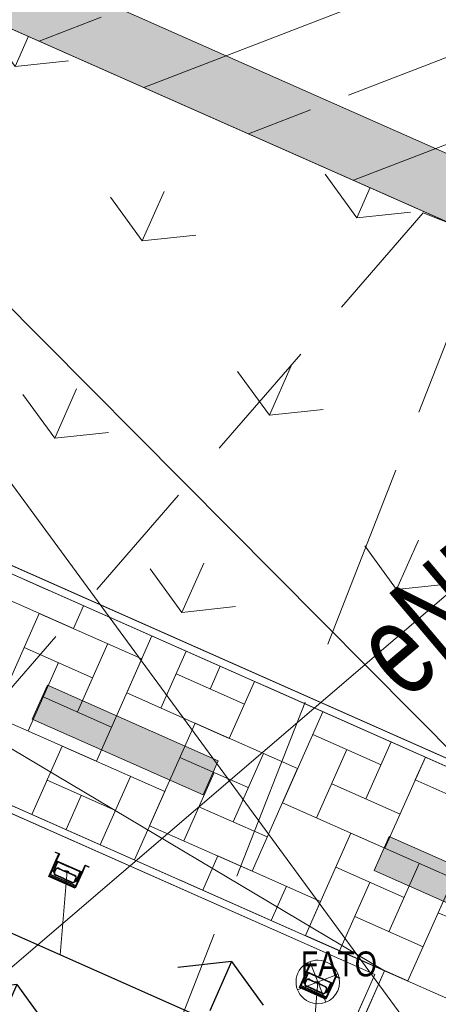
# Model space of a CAD drawing. Header units: metres. Extents: x 7446797 to 7447602, y 5789497 to 5790002.
# Tile 27 of 66: x 7447249.74 to 7447253.1, y 5789824.31 to 5789832.21. Entities that reach past the tile are written whole.
import ezdxf
from ezdxf.xclip import XClip

# ---------------------------------------------------------------- set-up
doc = ezdxf.new("R2010")
doc.units = ezdxf.units.M
doc.header["$MEASUREMENT"] = 0
doc.header["$XCLIPFRAME"] = 0
for name, pattern in [('2_KTCR02', [1.5, 1, -0.5]), ('2_KTJZ01', [2, 1.5, -0.5]), ('Kropki i Kreski', [3.6, 1.8, -0.9, 0, -0.9])]:
    doc.linetypes.add(name, pattern=pattern)
doc.layers.add('130-Z Teren', color=7, linetype='Continuous')
doc.layers.add('700-L Mapa 1_500 dwg', color=7, linetype='Continuous')
for name, color, linetype, lineweight in [('130-Z Teren1', 7, 'Continuous', 13), ('130-Z Teren114', 113, 'Continuous', 25), ('130-Z Teren21', 37, 'Continuous', 5), ('130-Z Teren252', 70, 'Continuous', 13), ('130-Z Teren69', 41, 'Continuous', 13), ('130-Z Teren93', 254, 'Continuous', 13), ('130-Z Teren94', 9, 'Continuous', 13), ('310-W Oświetlenie1', 7, 'Continuous', 13), ('310-W Oświetlenie85', 1, 'Continuous', 25), ('708-L Opisy sytuacji 1_500 do legendy11', 7, 'Continuous', 13), ('720-L Oznakowanie lądowiska1', 7, 'Continuous', 13), ('720-L Oznakowanie lądowiska253', 2, 'Continuous', 13), ('720-L Oznakowanie lądowiska91', 255, 'Continuous', 13), ('ex_02_DXF_MZ_9_Dzialki7', 9, 'Continuous', 18), ('ex_02_DXF_MZ_9_KTCR_D_L_17', 9, 'Continuous', 18), ('ex_02_DXF_MZ_9_KTJZ_L_07', 9, 'Continuous', 18), ('ex_02_DXF_MZ_9_SUPE_D_L_31', 9, 'Continuous', 18), ('ex_02_DXF_MZ_9_SUPE_E_T_31', 9, 'Continuous', 18)]:
    doc.layers.add(name, color=color, linetype=linetype, lineweight=lineweight)
doc.styles.add('STYL_AUTOMATYCZNY_1', font='Arial.ttf', dxfattribs={"width": 0.7})
doc.styles.add('STYL_AUTOMATYCZNY_3', font='Arial Narrow.ttf')
doc.dimstyles.new('STYL_AUTOMATYCZNY__3', dxfattribs={"dimtxt": 0.18, "dimasz": 0.456, "dimexe": 0.18, "dimexo": 0.0625, "dimgap": 0, "dimtad": 0, "dimtih": 1, "dimtoh": 1, "dimdec": 4, "dimzin": 0, "dimdsep": 46, "dimcen": 0.09, "dimadec": 0, "dimazin": 0, "dimtfac": 1, "dimtdec": 4, "dimtmove": 0, "dimatfit": 3, "dimldrblk": 'ARROWHEAD_1', "dimfxl": 1, "dimtolj": 1, "dimtzin": 0, "dimarcsym": 0})

# ---------------------------------------------------------------- blocks, each defined once
blk = doc.blocks.new('Rysunek_1_9', base_point=(7447200, 5789750, -0.8674))
at = {"layer": 'ex_02_DXF_MZ_9_Dzialki7', "color": 9, "linetype": 'Continuous', "lineweight": 18}
blk.add_line((7447247.37, 5789831.63, -0.8674), (7447287.42, 5789777.03, -0.8674), dxfattribs=at)
at = {"layer": 'ex_02_DXF_MZ_9_KTCR_D_L_17', "color": 9, "linetype": '2_KTCR02', "lineweight": 18}
for p, q in [((7447252.9793, 5789830.6621, -0.8674), (7447247.9199, 5789824.826, -0.8674)), ((7447253.49, 5789830.46, -0.8674), (7447252.9793, 5789830.6621, -0.8674))]:
    blk.add_line(p, q, dxfattribs=at)
at = {"layer": 'ex_02_DXF_MZ_9_KTJZ_L_07', "color": 9, "linetype": '2_KTJZ01', "lineweight": 18}
blk.add_line((7447253.49, 5789830.46, -0.8674), (7447250.76, 5789823.49, -0.8674), dxfattribs=at)
at = {"layer": 'ex_02_DXF_MZ_9_SUPE_D_L_31', "color": 9, "linetype": 'Continuous', "lineweight": 18}
blk.add_line((7447258.0319, 5789831.7678, -0.8674), (7447247.6536, 5789822.874, -0.8674), dxfattribs=at)
at = {"layer": 'ex_02_DXF_MZ_9_SUPE_E_T_31', "color": 9, "linetype": 'Continuous', "lineweight": 18, "insert": (7447252.5955, 5789827.0181, -0.8674), "char_height": 0.75, "attachment_point": 4, "rotation": 40.2133, "style": 'STYL_AUTOMATYCZNY_1'}
blk.add_mtext('\\A1;{\\pql;\\fArial|b0|i0|c238|p0;\\W0.700000;eND}', dxfattribs=at)
blk = doc.blocks.new('*X3', base_point=(7447251.9097, 5789835.3271, -0.8674))
at = {"layer": '130-Z Teren93', "color": 254, "linetype": 'Continuous', "lineweight": 13}
for p, q in [((7447250.1727, 5789827.3263, -0.8674), (7447249.3499, 5789827.6909, -0.8674)), ((7447250.2537, 5789827.5092, -0.8674), (7447250.1727, 5789827.3263, -0.8674)), ((7447249.8984, 5789827.4479, -0.8674), (7447249.5338, 5789826.625, -0.8674)), ((7447249.8984, 5789827.4479, -0.8674), (7447250.7213, 5789827.0833, -0.8674)), ((7447250.8023, 5789827.2661, -0.8674), (7447250.5997, 5789826.809, -0.8674)), ((7447250.3255, 5789826.9305, -0.8674), (7447249.7769, 5789827.1736, -0.8674)), ((7447250.447, 5789827.2048, -0.8674), (7447250.2039, 5789826.6562, -0.8674)), ((7447250.7213, 5789827.0833, -0.8674), (7447250.3567, 5789826.2604, -0.8674)), ((7447250.874, 5789826.6874, -0.8674), (7447251.0766, 5789827.1446, -0.8674)), ((7447249.8081, 5789826.5035, -0.8674), (7447250.0512, 5789827.052, -0.8674)), ((7447251.3509, 5789827.023, -0.8674), (7447251.2698, 5789826.8402, -0.8674)), ((7447250.9956, 5789826.9617, -0.8674), (7447251.5441, 5789826.7186, -0.8674)), ((7447251.6251, 5789826.9015, -0.8674), (7447251.4226, 5789826.4444, -0.8674)), ((7447249.9296, 5789826.7778, -0.8674), (7447250.4782, 5789826.5347, -0.8674)), ((7447251.4226, 5789826.4444, -0.8674), (7447250.5997, 5789826.809, -0.8674)), ((7447250.3567, 5789826.2604, -0.8674), (7447249.5338, 5789826.625, -0.8674)), ((7447252.1737, 5789826.6584, -0.8674), (7447251.8496, 5789825.927, -0.8674)), ((7447251.1483, 5789826.5659, -0.8674), (7447250.7837, 5789825.7431, -0.8674)), ((7447251.1483, 5789826.5659, -0.8674), (7447251.9711, 5789826.2013, -0.8674)), ((7447252.6412, 5789826.2325, -0.8674), (7447252.0927, 5789826.4756, -0.8674)), ((7447250.0824, 5789826.382, -0.8674), (7447249.8393, 5789825.8334, -0.8674)), ((7447250.0824, 5789826.382, -0.8674), (7447250.9052, 5789826.0173, -0.8674)), ((7447252.7223, 5789826.4153, -0.8674), (7447252.5197, 5789825.9582, -0.8674)), ((7447251.5753, 5789826.0485, -0.8674), (7447251.0268, 5789826.2916, -0.8674)), ((7447251.6969, 5789826.3228, -0.8674), (7447251.4538, 5789825.7743, -0.8674)), ((7447252.1239, 5789825.8055, -0.8674), (7447252.3669, 5789826.354, -0.8674)), ((7447252.9965, 5789826.2938, -0.8674), (7447252.6724, 5789825.5624, -0.8674)), ((7447252.9965, 5789826.2938, -0.8674), (7447252.9155, 5789826.1109, -0.8674)), ((7447250.6309, 5789826.1389, -0.8674), (7447250.3879, 5789825.5903, -0.8674)), ((7447251.058, 5789825.6215, -0.8674), (7447251.301, 5789826.1701, -0.8674)), ((7447251.9711, 5789826.2013, -0.8674), (7447251.6065, 5789825.3784, -0.8674)), ((7447250.5094, 5789825.8646, -0.8674), (7447249.9608, 5789826.1077, -0.8674)), ((7447252.2454, 5789826.0797, -0.8674), (7447252.794, 5789825.8367, -0.8674)), ((7447253.7383, 5789825.7463, -0.8674), (7447252.9155, 5789826.1109, -0.8674)), ((7447250.1136, 5789825.7119, -0.8674), (7447250.2351, 5789825.9861, -0.8674)), ((7447250.9052, 5789826.0173, -0.8674), (7447250.6621, 5789825.4688, -0.8674)), ((7447251.1795, 5789825.8958, -0.8674), (7447251.7281, 5789825.6527, -0.8674)), ((7447252.6724, 5789825.5624, -0.8674), (7447251.8496, 5789825.927, -0.8674)), ((7447253.4641, 5789825.8679, -0.8674), (7447253.0994, 5789825.045, -0.8674)), ((7447251.6065, 5789825.3784, -0.8674), (7447250.7837, 5789825.7431, -0.8674)), ((7447252.3981, 5789825.6839, -0.8674), (7447252.0335, 5789824.8611, -0.8674)), ((7447252.3981, 5789825.6839, -0.8674), (7447253.221, 5789825.3193, -0.8674)), ((7447251.3322, 5789825.5, -0.8674), (7447251.2107, 5789825.2257, -0.8674)), ((7447251.3322, 5789825.5, -0.8674), (7447252.1551, 5789825.1354, -0.8674)), ((7447252.9467, 5789825.4408, -0.8674), (7447252.7036, 5789824.8923, -0.8674)), ((7447252.8252, 5789825.1666, -0.8674), (7447252.2766, 5789825.4096, -0.8674)), ((7447251.8808, 5789825.2569, -0.8674), (7447251.7593, 5789824.9826, -0.8674)), ((7447252.3078, 5789824.7396, -0.8674), (7447252.5509, 5789825.2881, -0.8674)), ((7447253.221, 5789825.3193, -0.8674), (7447252.8564, 5789824.4965, -0.8674)), ((7447252.1551, 5789825.1354, -0.8674), (7447252.0335, 5789824.8611, -0.8674)), ((7447253.9223, 5789824.6804, -0.8674), (7447253.0994, 5789825.045, -0.8674)), ((7447252.4293, 5789825.0138, -0.8674), (7447252.9779, 5789824.7708, -0.8674)), ((7447252.8564, 5789824.4965, -0.8674), (7447252.0335, 5789824.8611, -0.8674)), ((7447252.6694, 5789824.5793, -0.8674), (7447253.4049, 5789824.2534, -0.8674))]:
    blk.add_line(p, q, dxfattribs=at)
blk = doc.blocks.new('ARROWHEAD_1')
at = {"color": 0, "linetype": 'Continuous', "lineweight": 0}
blk.add_line((0, 0), (-1, 0), dxfattribs=at)
blk.add_circle((0, 0), 0.25, dxfattribs=at)

msp = doc.modelspace()

# ---------------------------------------------------------------- hatches: boundary and pattern name
at = {"layer": '130-Z Teren114', "linetype": 'Continuous', "lineweight": 25}
h = msp.add_hatch(dxfattribs=at)
h.set_pattern_fill('TRAWA', color=113, style=0, pattern_type=2)
h.set_pattern_definition([(246.1, (7447249.717, 5789824.4657), (-2.7428, 1.2154), [0.433, -1.29904]), (246.1, (7447247.9946, 5789824.2817), (-2.7428, 1.2154), [0.433, -1.29904]), (186.1, (7447249.717, 5789824.4657), (-0.31883, 2.983), [0.433, -1.29904]), (186.1, (7447249.015, 5789822.8822), (-0.31883, 2.983), [0.433, -1.29904]), (306.1, (7447249.717, 5789824.4657), (2.42394, 1.7676), [0.433, -1.29904]), (306.1, (7447249.015, 5789822.8822), (2.42394, 1.7676), [0.433, -1.29904])])
h.paths.add_polyline_path([(7447238.0961, 5789830.9714), (7447233.7025, 5789829.276), (7447251.2411, 5789821.5043), (7447252.5902, 5789824.5488)])
at = {"layer": '130-Z Teren252', "linetype": 'Continuous', "lineweight": 13}
h = msp.add_hatch(dxfattribs=at)
h.set_pattern_fill('TRAWA', color=70, style=0, pattern_type=2)
h.set_pattern_definition([(66.1, (7447251.7425, 5789829.037), (-2.7428, 1.2154), [0.433, -1.29904]), (66.1, (7447253.4647, 5789829.221), (-2.7428, 1.2154), [0.433, -1.29904]), (6.1, (7447251.7425, 5789829.037), (-0.3188, 2.983), [0.433, -1.29904]), (6.1, (7447252.4442, 5789830.6206), (-0.3188, 2.983), [0.433, -1.29904]), (126.1, (7447251.7425, 5789829.037), (2.42394, 1.7676), [0.433, -1.29904]), (126.1, (7447252.4442, 5789830.6206), (2.42394, 1.7676), [0.433, -1.29904])])
h.paths.add_polyline_path([(7447240.4974, 5789831.8981), (7447253.3275, 5789826.2127), (7447254.9237, 5789829.8149), (7447245.6958, 5789833.904)])
at = {"layer": '130-Z Teren93', "linetype": 'Continuous', "lineweight": 13}
h = msp.add_hatch(dxfattribs=at)
h.set_pattern_fill('BETON_ZBROJONY', color=254, style=0, pattern_type=2)
h.set_pattern_definition([(21.101, (7447255.5912, 5789837.7225), (-0.46801, 1.21283), []), (21.101, (7447255.3572, 5789838.3289), (-0.46801, 1.21283), [0.975, -0.325])])
h.paths.add_polyline_path([(7447251.7727, 5789847.6179), (7447248.7343, 5789840.761), (7447245.6958, 5789833.904), (7447259.4097, 5789827.8271), (7447262.4482, 5789834.684), (7447265.4866, 5789841.541)])
at = {"layer": '720-L Oznakowanie lądowiska253', "linetype": 'Continuous', "lineweight": 13}
msp.add_hatch(color=2, dxfattribs=at).paths.add_polyline_path([(7447248.7343, 5789840.761), (7447245.6958, 5789833.904), (7447259.4097, 5789827.8271), (7447262.4482, 5789834.684), (7447261.991, 5789834.8866), (7447259.1551, 5789828.4868), (7447246.3555, 5789834.1586), (7447249.1914, 5789840.5584)])
at = {"layer": '720-L Oznakowanie lądowiska91', "linetype": 'Continuous', "lineweight": 13}
for points in [[(7447251.2128, 5789825.9904), (7447251.3343, 5789826.2647), (7447249.963, 5789826.8724), (7447249.8414, 5789826.5981)], [(7447253.9556, 5789824.775), (7447254.0771, 5789825.0493), (7447252.7057, 5789825.657), (7447252.5842, 5789825.3827)]]:
    msp.add_hatch(color=8, dxfattribs=at).paths.add_polyline_path(points)

# ---------------------------------------------------------------- linework, layer by layer
at = {"layer": '130-Z Teren1', "color": 7, "linetype": 'Continuous', "lineweight": 13, "elevation": -0.8674, "flags": 128}
for points in [[(7447251.7727, 5789847.6179), (7447248.7343, 5789840.761), (7447245.6958, 5789833.904), (7447259.4097, 5789827.8271), (7447262.4482, 5789834.684), (7447265.4866, 5789841.541)], [(7447240.4974, 5789831.8981), (7447253.3275, 5789826.2127), (7447254.9237, 5789829.8149), (7447245.6958, 5789833.904)], [(7447238.1753, 5789831.002), (7447240.4183, 5789831.8675), (7447253.3581, 5789826.1336), (7447254.9786, 5789829.7906), (7447256.8071, 5789828.9804), (7447255.1866, 5789825.3233), (7447261.4462, 5789822.5495), (7447262.3117, 5789820.3066), (7447254.4979, 5789823.7691), (7447253.1002, 5789820.6149), (7447251.2717, 5789821.4252), (7447252.6694, 5789824.5793)], [(7447238.0961, 5789830.9714), (7447252.5902, 5789824.5488), (7447251.2411, 5789821.5043), (7447233.7025, 5789829.276)]]:
    msp.add_lwpolyline(points, close=True, dxfattribs=at)
at = {"layer": '130-Z Teren21', "color": 37, "linetype": 'Continuous', "lineweight": 5}
for p, q in [((7447253.3275, 5789826.2127, -0.8674), (7447240.4974, 5789831.8981, -0.8674)), ((7447253.3581, 5789826.1336, -0.8674), (7447240.4183, 5789831.8675, -0.8674)), ((7447252.5902, 5789824.5488, -0.8674), (7447238.0961, 5789830.9714, -0.8674)), ((7447252.6694, 5789824.5793, -0.8674), (7447238.1753, 5789831.002, -0.8674)), ((7447251.2168, 5789821.4495, -0.8674), (7447252.5902, 5789824.5488, -0.8674)), ((7447251.2717, 5789821.4252, -0.8674), (7447252.6694, 5789824.5793, -0.8674))]:
    msp.add_line(p, q, dxfattribs=at)
at = {"layer": '130-Z Teren69', "color": 41, "linetype": 'Kropki i Kreski', "lineweight": 13}
for p, q in [((7447253.3581, 5789826.1336, -0.8674), (7447240.4183, 5789831.8675, -0.8674)), ((7447252.6694, 5789824.5793, -0.8674), (7447238.1753, 5789831.002, -0.8674)), ((7447252.6694, 5789824.5793, -0.8674), (7447251.2717, 5789821.4252, -0.8674))]:
    msp.add_line(p, q, dxfattribs=at)
at = {"layer": '130-Z Teren94', "color": 9, "linetype": 'Continuous', "lineweight": 13}
for p, q in [((7447253.3275, 5789826.2127, -0.8674), (7447245.6958, 5789833.904, -0.8674)), ((7447252.6694, 5789824.5793, -0.8674), (7447240.4183, 5789831.8675, -0.8674))]:
    msp.add_line(p, q, dxfattribs=at)
at = {"layer": '310-W Oświetlenie1', "color": 7, "linetype": 'Continuous', "lineweight": 13}
for p, q in [((7447252.1964, 5789824.3255, -0.8674), (7447252.0703, 5789824.652, -0.8674)), ((7447251.9701, 5789824.4257, -0.8674), (7447252.2966, 5789824.5517, -0.8674))]:
    msp.add_line(p, q, dxfattribs=at)
at = {"layer": '310-W Oświetlenie1', "color": 7, "linetype": 'Continuous', "lineweight": 13, "elevation": -0.8674, "flags": 128}
msp.add_lwpolyline([(7447252.2042, 5789824.6487, 1), (7447252.0625, 5789824.3287, 1)], format="xyb", close=True, dxfattribs=at)
at = {"layer": '310-W Oświetlenie85', "color": 1, "linetype": 'Continuous', "lineweight": 25}
for p, q in [((7447250.0277, 5789825.5288, -0.8674), (7447250.0289, 5789825.5316, -0.8674)), ((7447250.0556, 5789825.5165, -0.8674), (7447250.0277, 5789825.5288, -0.8674)), ((7447250.0289, 5789825.5316, -0.8674), (7447250.0595, 5789825.518, -0.8674)), ((7447250.0319, 5789825.463, -0.8674), (7447250.0556, 5789825.5165, -0.8674)), ((7447250.0595, 5789825.518, -0.8674), (7447250.0346, 5789825.4618, -0.8674)), ((7447249.9751, 5789825.3348, -0.8674), (7447250.0319, 5789825.463, -0.8674)), ((7447249.987, 5789825.3516, -0.8674), (7447250.0342, 5789825.4581, -0.8674)), ((7447250.045, 5789825.4572, -0.8674), (7447250.0084, 5789825.3744, -0.8674)), ((7447250.0114, 5789825.373, -0.8674), (7447250.0466, 5789825.4526, -0.8674)), ((7447250.0319, 5789825.463, -0.8674), (7447250.244, 5789825.369, -0.8674)), ((7447250.0346, 5789825.4618, -0.8674), (7447250.0319, 5789825.463, -0.8674)), ((7447250.0342, 5789825.4581, -0.8674), (7447250.0436, 5789825.454, -0.8674)), ((7447250.0466, 5789825.4526, -0.8674), (7447250.1365, 5789825.4128, -0.8674)), ((7447250.2264, 5789825.373, -0.8674), (7447250.1365, 5789825.4128, -0.8674)), ((7447250.2412, 5789825.3702, -0.8674), (7447250.2662, 5789825.4264, -0.8674)), ((7447250.2677, 5789825.4225, -0.8674), (7447250.244, 5789825.369, -0.8674)), ((7447250.2662, 5789825.4264, -0.8674), (7447250.2968, 5789825.4129, -0.8674)), ((7447250.2956, 5789825.4101, -0.8674), (7447250.2677, 5789825.4225, -0.8674)), ((7447250.2968, 5789825.4129, -0.8674), (7447250.2956, 5789825.4101, -0.8674)), ((7447250.1872, 5789825.2408, -0.8674), (7447249.9751, 5789825.3348, -0.8674)), ((7447249.9792, 5789825.344, -0.8674), (7447250.1913, 5789825.2501, -0.8674)), ((7447249.9833, 5789825.3533, -0.8674), (7447250.1954, 5789825.2593, -0.8674)), ((7447250.0084, 5789825.3744, -0.8674), (7447250.0114, 5789825.373, -0.8674)), ((7447250.0224, 5789825.3958, -0.8674), (7447250.0116, 5789825.3715, -0.8674)), ((7447250.0116, 5789825.3715, -0.8674), (7447250.0188, 5789825.3683, -0.8674)), ((7447250.0188, 5789825.3683, -0.8674), (7447250.0296, 5789825.3926, -0.8674)), ((7447250.0205, 5789825.3675, -0.8674), (7447250.0313, 5789825.3918, -0.8674)), ((7447250.0296, 5789825.3926, -0.8674), (7447250.0224, 5789825.3958, -0.8674)), ((7447250.0939, 5789825.3165, -0.8674), (7447250.0274, 5789825.346, -0.8674)), ((7447250.0946, 5789825.3183, -0.8674), (7447250.0282, 5789825.3477, -0.8674)), ((7447250.0511, 5789825.3995, -0.8674), (7447250.1176, 5789825.37, -0.8674)), ((7447250.0519, 5789825.4012, -0.8674), (7447250.1015, 5789825.3792, -0.8674)), ((7447250.1045, 5789825.3804, -0.8674), (7447250.1064, 5789825.3847, -0.8674)), ((7447250.1045, 5789825.3804, -0.8674), (7447250.1045, 5789825.3804, -0.8674)), ((7447250.1064, 5789825.3847, -0.8674), (7447250.1212, 5789825.3782, -0.8674)), ((7447250.184, 5789825.3406, -0.8674), (7447250.1176, 5789825.37, -0.8674)), ((7447250.1359, 5789825.3716, -0.8674), (7447250.1212, 5789825.3782, -0.8674)), ((7447250.134, 5789825.3674, -0.8674), (7447250.1359, 5789825.3716, -0.8674)), ((7447250.134, 5789825.3674, -0.8674), (7447250.134, 5789825.3674, -0.8674)), ((7447250.1848, 5789825.3423, -0.8674), (7447250.1352, 5789825.3643, -0.8674)), ((7447250.244, 5789825.369, -0.8674), (7447250.1872, 5789825.2408, -0.8674)), ((7447250.1911, 5789825.2934, -0.8674), (7447250.2264, 5789825.373, -0.8674)), ((7447250.1916, 5789825.261, -0.8674), (7447250.2388, 5789825.3675, -0.8674)), ((7447250.2308, 5789825.3748, -0.8674), (7447250.1941, 5789825.2921, -0.8674)), ((7447250.2388, 5789825.3675, -0.8674), (7447250.2294, 5789825.3716, -0.8674)), ((7447250.244, 5789825.369, -0.8674), (7447250.2412, 5789825.3702, -0.8674)), ((7447250.0939, 5789825.3165, -0.8674), (7447250.1603, 5789825.2871, -0.8674)), ((7447250.0946, 5789825.3183, -0.8674), (7447250.1611, 5789825.2888, -0.8674)), ((7447250.1809, 5789825.2965, -0.8674), (7447250.1917, 5789825.3208, -0.8674)), ((7447250.1826, 5789825.2957, -0.8674), (7447250.1934, 5789825.32, -0.8674)), ((7447250.1898, 5789825.2925, -0.8674), (7447250.1826, 5789825.2957, -0.8674)), ((7447250.2006, 5789825.3168, -0.8674), (7447250.1898, 5789825.2925, -0.8674)), ((7447250.1941, 5789825.2921, -0.8674), (7447250.1911, 5789825.2934, -0.8674)), ((7447250.1934, 5789825.32, -0.8674), (7447250.2006, 5789825.3168, -0.8674)), ((7447252.039, 5789824.6375, -0.8674), (7447252.0403, 5789824.6403, -0.8674)), ((7447252.0669, 5789824.6252, -0.8674), (7447252.039, 5789824.6375, -0.8674)), ((7447252.0403, 5789824.6403, -0.8674), (7447252.0709, 5789824.6267, -0.8674)), ((7447252.0432, 5789824.5717, -0.8674), (7447252.0669, 5789824.6252, -0.8674)), ((7447252.0709, 5789824.6267, -0.8674), (7447252.046, 5789824.5705, -0.8674)), ((7447251.9864, 5789824.4435, -0.8674), (7447252.0432, 5789824.5717, -0.8674)), ((7447251.9984, 5789824.4603, -0.8674), (7447252.0456, 5789824.5668, -0.8674)), ((7447252.0564, 5789824.5659, -0.8674), (7447252.0197, 5789824.4831, -0.8674)), ((7447252.0228, 5789824.4818, -0.8674), (7447252.058, 5789824.5613, -0.8674)), ((7447252.0432, 5789824.5717, -0.8674), (7447252.2554, 5789824.4777, -0.8674)), ((7447252.046, 5789824.5705, -0.8674), (7447252.0432, 5789824.5717, -0.8674)), ((7447252.0456, 5789824.5668, -0.8674), (7447252.055, 5789824.5627, -0.8674)), ((7447252.058, 5789824.5613, -0.8674), (7447252.1479, 5789824.5215, -0.8674)), ((7447252.0197, 5789824.4831, -0.8674), (7447252.0228, 5789824.4818, -0.8674)), ((7447252.0337, 5789824.5045, -0.8674), (7447252.0229, 5789824.4802, -0.8674)), ((7447252.0229, 5789824.4802, -0.8674), (7447252.0302, 5789824.477, -0.8674)), ((7447252.0302, 5789824.477, -0.8674), (7447252.041, 5789824.5013, -0.8674)), ((7447252.0319, 5789824.4762, -0.8674), (7447252.0427, 5789824.5006, -0.8674)), ((7447252.041, 5789824.5013, -0.8674), (7447252.0337, 5789824.5045, -0.8674)), ((7447252.0625, 5789824.5082, -0.8674), (7447252.1289, 5789824.4787, -0.8674)), ((7447252.0632, 5789824.5099, -0.8674), (7447252.1128, 5789824.488, -0.8674)), ((7447252.1159, 5789824.4891, -0.8674), (7447252.1178, 5789824.4934, -0.8674)), ((7447252.1159, 5789824.4891, -0.8674), (7447252.1159, 5789824.4891, -0.8674)), ((7447252.1178, 5789824.4934, -0.8674), (7447252.1325, 5789824.4869, -0.8674)), ((7447252.1954, 5789824.4493, -0.8674), (7447252.1289, 5789824.4787, -0.8674)), ((7447252.1473, 5789824.4804, -0.8674), (7447252.1325, 5789824.4869, -0.8674)), ((7447252.1454, 5789824.4761, -0.8674), (7447252.1473, 5789824.4804, -0.8674)), ((7447252.1454, 5789824.4761, -0.8674), (7447252.1454, 5789824.4761, -0.8674)), ((7447252.1962, 5789824.451, -0.8674), (7447252.1466, 5789824.473, -0.8674)), ((7447252.2377, 5789824.4817, -0.8674), (7447252.1479, 5789824.5215, -0.8674)), ((7447252.2554, 5789824.4777, -0.8674), (7447252.1985, 5789824.3495, -0.8674)), ((7447252.2025, 5789824.4021, -0.8674), (7447252.2377, 5789824.4817, -0.8674)), ((7447252.203, 5789824.3697, -0.8674), (7447252.2502, 5789824.4762, -0.8674)), ((7447252.2422, 5789824.4836, -0.8674), (7447252.2055, 5789824.4008, -0.8674)), ((7447252.2502, 5789824.4762, -0.8674), (7447252.2408, 5789824.4804, -0.8674)), ((7447252.2526, 5789824.4789, -0.8674), (7447252.2775, 5789824.5352, -0.8674)), ((7447252.2554, 5789824.4777, -0.8674), (7447252.2526, 5789824.4789, -0.8674)), ((7447252.279, 5789824.5312, -0.8674), (7447252.2554, 5789824.4777, -0.8674)), ((7447252.2775, 5789824.5352, -0.8674), (7447252.3082, 5789824.5216, -0.8674)), ((7447252.307, 5789824.5188, -0.8674), (7447252.279, 5789824.5312, -0.8674)), ((7447252.3082, 5789824.5216, -0.8674), (7447252.307, 5789824.5188, -0.8674)), ((7447252.1985, 5789824.3495, -0.8674), (7447251.9864, 5789824.4435, -0.8674)), ((7447251.9905, 5789824.4528, -0.8674), (7447252.2026, 5789824.3588, -0.8674)), ((7447251.9946, 5789824.462, -0.8674), (7447252.2067, 5789824.368, -0.8674)), ((7447252.1052, 5789824.4253, -0.8674), (7447252.0388, 5789824.4547, -0.8674)), ((7447252.106, 5789824.427, -0.8674), (7447252.0395, 5789824.4564, -0.8674)), ((7447252.1052, 5789824.4253, -0.8674), (7447252.1717, 5789824.3958, -0.8674)), ((7447252.106, 5789824.427, -0.8674), (7447252.1725, 5789824.3975, -0.8674)), ((7447252.1922, 5789824.4052, -0.8674), (7447252.203, 5789824.4295, -0.8674)), ((7447252.194, 5789824.4044, -0.8674), (7447252.2048, 5789824.4287, -0.8674)), ((7447252.2012, 5789824.4012, -0.8674), (7447252.194, 5789824.4044, -0.8674)), ((7447252.212, 5789824.4255, -0.8674), (7447252.2012, 5789824.4012, -0.8674)), ((7447252.2055, 5789824.4008, -0.8674), (7447252.2025, 5789824.4021, -0.8674)), ((7447252.2048, 5789824.4287, -0.8674), (7447252.212, 5789824.4255, -0.8674))]:
    msp.add_line(p, q, dxfattribs=at)
for centre, radius, start, end in [((7447250.0342, 5789825.3614, -0.8674), 0.0169, 156.10077, 246.10077), ((7447250.0342, 5789825.3614, -0.8674), 0.015, 156.10077, 246.10077), ((7447250.045, 5789825.3858, -0.8674), 0.0169, 66.10084, 156.10084), ((7447250.045, 5789825.3858, -0.8674), 0.015, 66.10084, 156.10084), ((7447250.1024, 5789825.3814, -0.8674), 0.00234, 246.10084, 336.10084), ((7447250.1361, 5789825.3664, -0.8674), 0.00234, 156.10077, 246.10077), ((7447250.1779, 5789825.3269, -0.8674), 0.015, 336.10077, 66.10077), ((7447250.1779, 5789825.3269, -0.8674), 0.0169, 336.10077, 66.10077), ((7447250.1672, 5789825.3025, -0.8674), 0.0169, 246.10084, 336.10084), ((7447250.1672, 5789825.3025, -0.8674), 0.015, 246.10084, 336.10084), ((7447252.0456, 5789824.4701, -0.8674), 0.0169, 156.10077, 246.10077), ((7447252.0456, 5789824.4701, -0.8674), 0.015, 156.10077, 246.10077), ((7447252.0564, 5789824.4945, -0.8674), 0.0169, 66.10084, 156.10084), ((7447252.0564, 5789824.4945, -0.8674), 0.015, 66.10084, 156.10084), ((7447252.1138, 5789824.4901, -0.8674), 0.00234, 246.10084, 336.10084), ((7447252.1475, 5789824.4751, -0.8674), 0.00234, 156.10077, 246.10077), ((7447252.1785, 5789824.4112, -0.8674), 0.0169, 246.10084, 336.10084), ((7447252.1785, 5789824.4112, -0.8674), 0.015, 246.10084, 336.10084), ((7447252.1893, 5789824.4356, -0.8674), 0.015, 336.10077, 66.10077), ((7447252.1893, 5789824.4356, -0.8674), 0.0169, 336.10077, 66.10077)]:
    msp.add_arc(centre, radius, start, end, dxfattribs=at)
for p in [(7447250.0188, 5789825.3683, -0.8674), (7447250.0205, 5789825.3675, -0.8674), (7447250.0511, 5789825.3995, -0.8674), (7447250.0519, 5789825.4012, -0.8674), (7447250.184, 5789825.3406, -0.8674), (7447250.1848, 5789825.3423, -0.8674), (7447250.1809, 5789825.2965, -0.8674), (7447250.1826, 5789825.2957, -0.8674), (7447252.0302, 5789824.477, -0.8674), (7447252.0319, 5789824.4762, -0.8674), (7447252.0625, 5789824.5082, -0.8674), (7447252.0632, 5789824.5099, -0.8674), (7447252.1922, 5789824.4052, -0.8674), (7447252.194, 5789824.4044, -0.8674), (7447252.1954, 5789824.4493, -0.8674), (7447252.1962, 5789824.451, -0.8674)]:
    msp.add_point(p, dxfattribs=at)
at = {"layer": '708-L Opisy sytuacji 1_500 do legendy11', "color": 7, "linetype": 'Continuous', "lineweight": 13, "elevation": -0.8674}
for points in [[(7447250.122, 5789825.38), (7447250.0671, 5789824.7066)], [(7447252.1334, 5789824.4887), (7447251.9447, 5789822.1719)]]:
    msp.add_lwpolyline(points, dxfattribs=at)
at = {"layer": '720-L Oznakowanie lądowiska1', "color": 7, "linetype": 'Continuous', "lineweight": 13, "elevation": -0.8674, "flags": 128}
for points in [[(7447248.7343, 5789840.761), (7447249.1914, 5789840.5584), (7447246.3555, 5789834.1586), (7447259.1551, 5789828.4868), (7447261.991, 5789834.8866), (7447262.4482, 5789834.684), (7447259.4097, 5789827.8271), (7447245.6958, 5789833.904)], [(7447251.2128, 5789825.9904), (7447251.3343, 5789826.2647), (7447249.963, 5789826.8724), (7447249.8414, 5789826.5981)], [(7447253.9556, 5789824.775), (7447254.0771, 5789825.0493), (7447252.7057, 5789825.657), (7447252.5842, 5789825.3827)]]:
    msp.add_lwpolyline(points, close=True, dxfattribs=at)

# ---------------------------------------------------------------- block references
at = {"layer": '130-Z Teren', "color": 7, "lineweight": 13}
msp.add_blockref('*X3', (7447251.9097, 5789835.3271, -0.8674), dxfattribs=at)
at = {"layer": '700-L Mapa 1_500 dwg', "color": 52, "linetype": 'Continuous', "lineweight": 25}
ref = msp.add_blockref('Rysunek_1_9', (7447200, 5789750, -0.8674), dxfattribs=at)
XClip(ref).set_block_clipping_path([(7446797.4999703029, 5789497.4999993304), (7447602.4999703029, 5790002.4999993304)])

# ---------------------------------------------------------------- texts
at = {"layer": '310-W Oświetlenie1', "color": 7, "lineweight": 13, "insert": (7447251.997, 5789824.6322, -0.8674), "char_height": 0.2, "attachment_point": 4, "style": 'STYL_AUTOMATYCZNY_3'}
msp.add_mtext('\\A1;{\\pql;\\fArial Narrow|b0|i0|c238|p0;\\W1.000000;FATO}', dxfattribs=at)

# ---------------------------------------------------------------- leaders
at = {"layer": '708-L Opisy sytuacji 1_500 do legendy11', "color": 7, "linetype": 'Continuous', "lineweight": 13, "annotation_type": 0, "has_hookline": 1, "hookline_direction": 0, "horizontal_direction": (0.91426, -0.405129, 0)}
for points, text_width in [([(7447237.7795, 5789830.8492, -0.8674), (7447237.5908, 5789828.5324, -0.8674), (7447274.9315, 5789811.9859, -0.8674)], 0.3022), ([(7447240.3623, 5789829.7048, -0.8674), (7447240.3074, 5789829.0313, -0.8674), (7447266.6769, 5789817.3464, -0.8674)], 0.5675)]:
    msp.add_leader(points, dimstyle='STYL_AUTOMATYCZNY__3', dxfattribs=dict(at, text_width=text_width))

doc.saveas('drawing.dxf')
